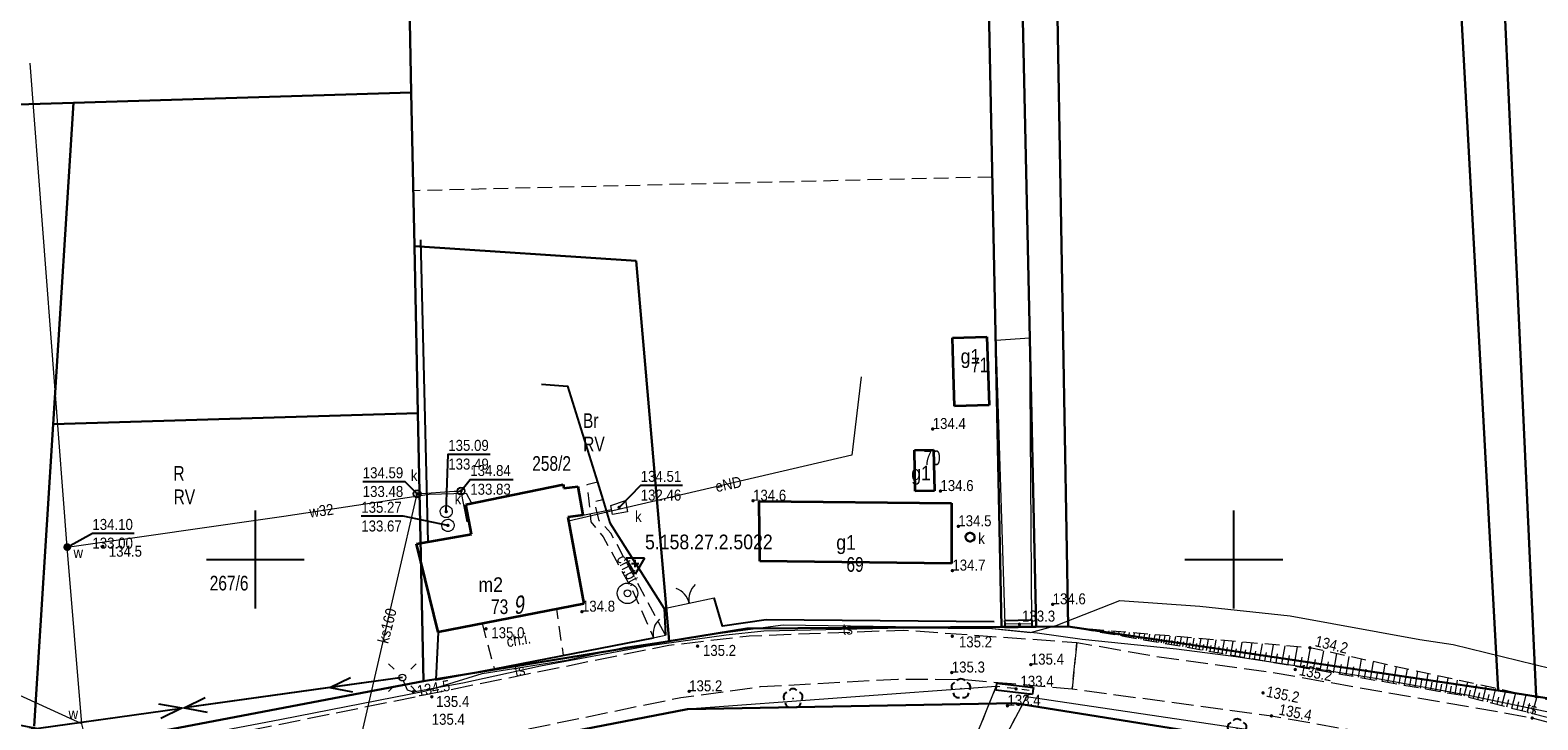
# Model space of a CAD drawing. Header units: metres. Extents: x 5548743 to 5556416, y 5707500 to 5714000.
# Tile 31 of 203: x 5551477 to 5551631, y 5711384 to 5711454. Entities that reach past the tile are written whole.
import ezdxf
from ezdxf.enums import TextEntityAlignment as Align

# ---------------------------------------------------------------- set-up
doc = ezdxf.new("R2010")
doc.units = ezdxf.units.M
doc.header["$MEASUREMENT"] = 0
for name, pattern in [('0.75_0.75', [1.5, 0.75, -0.75]), ('1.5_0.75', [2.25, 1.5, -0.75]), ('2.25_0.75', [3, 2.25, -0.75]), ('219-1000', [0]), ('otob_1000', [0]), ('otof_1000', [0]), ('suep_nn_1000', [0])]:
    doc.linetypes.add(name, pattern=pattern)
doc.layers.get('0').update_dxf_attribs({"color": 2, "linetype": 'CONTINUOUS', "lineweight": 5})
for name, color, linetype in [('000 Inne (niezydentyfikowane)', 7, 'CONTINUOUS'), ('209-oznaczenie konturu klasyfikacyjnego', 7, 'CONTINUOUS'), ('210-oznaczenie konturu użytku gruntowego', 7, 'CONTINUOUS'), ('211-numer działki ewidencyjnej', 7, 'CONTINUOUS'), ('217-kontur klasyfikacyjny', 7, 'CONTINUOUS'), ('218-kontur użytku gruntowego', 7, 'CONTINUOUS'), ('219-działka ewidencyjna', 7, 'CONTINUOUS'), ('238-Punkt adresowy budynku', 7, 'CONTINUOUS'), ('312-budynek ewidencyjny', 7, 'CONTINUOUS'), ('312-oznaczenie budynku ewidencyjnego', 7, 'CONTINUOUS'), ('312-oznaczenie budynku ewidencyjnego-Atr117', 7, 'CONTINUOUS'), ('brama', 7, 'CONTINUOUS'), ('chodnik', 7, 'CONTINUOUS'), ('chodnik-Atr17', 7, 'CONTINUOUS'), ('drzewo liściaste', 7, 'CONTINUOUS'), ('furtka', 7, 'CONTINUOUS'), ('jezdnia', 7, 'CONTINUOUS'), ('latarnia', 7, 'CONTINUOUS'), ('ogrodzenie trwałe', 7, 'CONTINUOUS'), ('pikieta naturalna', 7, 'CONTINUOUS'), ('pikieta naturalna-Atr2', 7, 'CONTINUOUS'), ('przewód elektroenergetyczny niskiego napięcia', 7, 'CONTINUOUS'), ('przewód elektroenergetyczny podziemny', 7, 'CONTINUOUS'), ('przewód elektroenergetyczny podziemny-Atr1', 7, 'CONTINUOUS'), ('przewód kanalizacyjny', 7, 'CONTINUOUS'), ('przewód kanalizacyjny-Atr1', 7, 'CONTINUOUS'), ('przewód telekomunikacyjny podziemny', 7, 'CONTINUOUS'), ('przewód telekomunikacyjny podziemny-Atr1', 7, 'CONTINUOUS'), ('przewód wodociągowy', 7, 'CONTINUOUS'), ('przewód wodociągowy-Atr1', 7, 'CONTINUOUS'), ('rzedna', 7, 'CONTINUOUS'), ('rzedna-Atr2', 7, 'CONTINUOUS'), ('rzedna-Atr3', 7, 'CONTINUOUS'), ('rów melioracyjny (poligon)', 7, 'CONTINUOUS'), ('rów przydrożny (poligon)', 7, 'CONTINUOUS'), ('skarpa nieumocniona', 7, 'CONTINUOUS'), ('studnia kanalizacyjna', 7, 'CONTINUOUS'), ('studnia zwykła', 7, 'CONTINUOUS'), ('Szczegółowa osnowa geodezyjna wysokościowa', 7, 'CONTINUOUS'), ('Szczegółowa osnowa geodezyjna wysokościowa-Atr103', 7, 'CONTINUOUS'), ('Wstawianie ramki sekcyjnej z opisem', 7, 'CONTINUOUS'), ('właz do komory lub kanału', 7, 'CONTINUOUS'), ('właz do komory lub kanału - okrągły', 7, 'CONTINUOUS'), ('właz do komory lub kanału - okrągły-Atr17', 7, 'CONTINUOUS'), ('właz do komory lub kanału-Atr17', 7, 'CONTINUOUS'), ('zasuwa lub zawór', 7, 'CONTINUOUS'), ('zasuwa lub zawór-Atr17', 7, 'CONTINUOUS'), ('ściana oporowa (linia)', 7, 'CONTINUOUS')]:
    doc.layers.add(name, color=color, linetype=linetype)
doc.styles.get("Standard").update_dxf_attribs({"font": 'Working1250', "width": 0.75})
doc.linetypes.add('902-1000', pattern='A,5,0,[1,ksztalty.shx,S=1,R=0,X=0,Y=0],5', length=10)
doc.linetypes.add('otdn_1000', pattern='A,7,0,[21,ksztalty.shx,S=0.7,R=0,X=0,Y=0]', length=7)

# ---------------------------------------------------------------- blocks, each defined once
blk = doc.blocks.new('US22')
at = {"color": 0, "linetype": 'Continuous', "lineweight": 0}
blk.add_circle((0, 0), 0.4, dxfattribs=at)
blk = doc.blocks.new('PW01')
at = {"linetype": 'Continuous', "lineweight": 13}
h = blk.add_hatch(color=0, dxfattribs=at)
edge = h.paths.add_edge_path()
edge.add_arc((0, 0), 0.18, 0, 360)
blk = doc.blocks.new('OP021')
at = {"linetype": 'Continuous', "lineweight": 13}
h = blk.add_hatch(color=0, dxfattribs=at)
edge = h.paths.add_edge_path()
edge.add_arc((0, 0), 0.1, 0, 360)
at = {"color": 0, "linetype": 'Continuous', "lineweight": -3}
for centre, start, end in [((-0.476, 0.154), 110.388, 213.756), ((0, 0.5), 38.316, 141.684), ((0.476, 0.154), 326.244, 69.612), ((-0.294, -0.404), 182.272, 285.64), ((0.294, -0.404), 254.36, 357.728), ((0.294, -0.404), 254.36, 357.728)]:
    blk.add_arc(centre, 0.5, start, end, dxfattribs=at)
blk = doc.blocks.new('SM01')
at = {"color": 0, "linetype": 'Continuous', "lineweight": 13}
for p, q in [((-0.848, 0.848), (-1.414, 1.414)), ((0.849, 0.848), (1.414, 1.414)), ((-0.848, -0.849), (-1.414, -1.414)), ((0.849, -0.849), (1.414, -1.414))]:
    blk.add_line(p, q, dxfattribs=at)
blk.add_circle((0, 0), 0.35, dxfattribs=at)
blk = doc.blocks.new('US15')
at = {"color": 0, "linetype": 'Continuous', "lineweight": 13}
blk.add_circle((0, 0), 0.35, dxfattribs=at)
blk = doc.blocks.new('US13')
at = {"color": 0, "linetype": 'Continuous', "lineweight": 13}
for radius in [1.05, 0.35]:
    blk.add_circle((0, 0), radius, dxfattribs=at)
blk = doc.blocks.new('OK04')
at = {"color": 0, "linetype": 'Continuous', "lineweight": 0}
blk.add_arc((2, 0), 2, 120, 180, dxfattribs=at)
blk = doc.blocks.new('OK02')
at = {"color": 0, "linetype": 'Continuous', "lineweight": 0}
for centre, start, end in [((-2, 0), 0, 60), ((2, 0), 120, 180)]:
    blk.add_arc(centre, 2, start, end, dxfattribs=at)
blk = doc.blocks.new('SUEP1')
at = {"color": 0, "linetype": 'Continuous'}
for p, q in [((0, 0), (7.5, 0)), ((7.5, 0), (5.25, 0.75)), ((7.5, 0), (5.25, -0.75)), ((7.5, 0), (22.5, 0)), ((22.5, 0), (20.25, 0.75)), ((22.5, 0), (20.25, -0.75))]:
    blk.add_line(p, q, dxfattribs=at)
blk = doc.blocks.new('US25')
at = {"linetype": 'Continuous', "lineweight": 13}
h = blk.add_hatch(color=0, dxfattribs=at)
edge = h.paths.add_edge_path()
edge.add_arc((0, 0), 0.4, 0, 360)
blk = doc.blocks.new('OSSH')
at = {"color": 0}
for p, q in [((0, -1.081), (-0.936, 0.543)), ((0.939, 0.543), (-0.936, 0.543)), ((-0.375, 0), (0.375, 0)), ((0.939, 0.543), (0, -1.081)), ((0, -0.375), (0, 0.375))]:
    blk.add_line(p, q, dxfattribs=at)
blk = doc.blocks.new('RAMKA1000K')
at = {"color": 0}
for p, q in [((300, 395), (300, 405)), ((400, 395), (400, 405)), ((295, 400), (305, 400)), ((395, 400), (405, 400))]:
    blk.add_line(p, q, dxfattribs=at)

msp = doc.modelspace()

# ---------------------------------------------------------------- linework, layer by layer
at = {"layer": '000 Inne (niezydentyfikowane)', "color": 252, "linetype": 'Continuous', "lineweight": 18, "flags": 128}
for points in [[(5551584.62, 5711392.88), (5551584.63, 5711392.93)], [(5551584.88, 5711392.84), (5551584.89, 5711392.87)], [(5551585.14, 5711392.79), (5551585.15, 5711392.88)], [(5551585.39, 5711392.75), (5551585.4, 5711392.81)], [(5551585.65, 5711392.7), (5551585.68, 5711392.84)], [(5551585.91, 5711392.66), (5551585.92, 5711392.74)], [(5551586.17, 5711392.61), (5551586.2, 5711392.8)], [(5551586.42, 5711392.57), (5551586.44, 5711392.67)], [(5551586.68, 5711392.52), (5551586.72, 5711392.75)], [(5551586.94, 5711392.48), (5551586.96, 5711392.6)], [(5551587.2, 5711392.43), (5551587.24, 5711392.71)], [(5551587.45, 5711392.39), (5551587.48, 5711392.54)], [(5551587.71, 5711392.35), (5551587.77, 5711392.66)], [(5551587.97, 5711392.3), (5551588, 5711392.47)], [(5551588.22, 5711392.26), (5551588.29, 5711392.62)], [(5551588.48, 5711392.21), (5551588.52, 5711392.4)], [(5551588.74, 5711392.17), (5551588.81, 5711392.58)], [(5551589, 5711392.12), (5551589.03, 5711392.34)], [(5551589.25, 5711392.08), (5551589.33, 5711392.53)], [(5551589.51, 5711392.03), (5551589.55, 5711392.27)], [(5551589.77, 5711391.99), (5551589.86, 5711392.49)], [(5551590.02, 5711391.94), (5551590.07, 5711392.2)], [(5551590.28, 5711391.9), (5551590.38, 5711392.44)], [(5551590.54, 5711391.85), (5551590.59, 5711392.14)], [(5551590.8, 5711391.81), (5551590.9, 5711392.4)], [(5551591.05, 5711391.76), (5551591.11, 5711392.07)], [(5551591.31, 5711391.72), (5551591.42, 5711392.36)], [(5551591.57, 5711391.67), (5551591.63, 5711392)], [(5551591.83, 5711391.63), (5551591.95, 5711392.31)], [(5551592.08, 5711391.58), (5551592.14, 5711391.94)], [(5551592.34, 5711391.54), (5551592.47, 5711392.27)], [(5551592.59, 5711391.49), (5551592.65, 5711391.87)], [(5551592.84, 5711391.45), (5551592.97, 5711392.23)], [(5551593.09, 5711391.41), (5551593.16, 5711391.8)], [(5551593.36, 5711391.36), (5551593.5, 5711392.18)], [(5551593.63, 5711391.31), (5551593.7, 5711391.73)], [(5551593.91, 5711391.26), (5551594.06, 5711392.13)], [(5551594.2, 5711391.21), (5551594.27, 5711391.66)], [(5551594.49, 5711391.16), (5551594.65, 5711392.08)], [(5551594.8, 5711391.11), (5551594.88, 5711391.58)], [(5551595.11, 5711391.05), (5551595.28, 5711392.03)], [(5551595.43, 5711391), (5551595.52, 5711391.5)], [(5551595.77, 5711390.94), (5551595.95, 5711391.98)], [(5551596.11, 5711390.88), (5551596.2, 5711391.41)], [(5551596.46, 5711390.82), (5551596.65, 5711391.92)], [(5551596.82, 5711390.75), (5551596.92, 5711391.32)], [(5551597.2, 5711390.69), (5551597.4, 5711391.85)], [(5551597.98, 5711390.55), (5551598.19, 5711391.79)], [(5551598.8, 5711390.41), (5551599.03, 5711391.72)], [(5551599.68, 5711390.26), (5551599.92, 5711391.64)], [(5551600.61, 5711390.09), (5551600.86, 5711391.56)], [(5551601.59, 5711389.92), (5551601.86, 5711391.48)], [(5551602.63, 5711389.74), (5551602.92, 5711391.39)], [(5551603.74, 5711389.55), (5551604.04, 5711391.29)], [(5551597.58, 5711390.62), (5551597.69, 5711391.22)], [(5551598.38, 5711390.48), (5551598.49, 5711391.12)], [(5551599.23, 5711390.33), (5551599.35, 5711391.01)], [(5551600.14, 5711390.18), (5551600.26, 5711390.89)], [(5551601.09, 5711390.01), (5551601.22, 5711390.76)], [(5551602.1, 5711389.83), (5551602.24, 5711390.63)], [(5551603.18, 5711389.64), (5551603.33, 5711390.49)], [(5551604.31, 5711389.45), (5551604.47, 5711390.35)], [(5551604.91, 5711389.34), (5551605.23, 5711391.19)], [(5551605.52, 5711389.24), (5551605.69, 5711390.19)], [(5551606.15, 5711389.13), (5551606.49, 5711391.09)], [(5551606.8, 5711389.01), (5551606.97, 5711390.02)], [(5551607.46, 5711388.9), (5551607.82, 5711390.97)], [(5551608.15, 5711388.78), (5551608.33, 5711389.8)], [(5551608.83, 5711388.66), (5551609.18, 5711390.67)], [(5551610.17, 5711388.42), (5551610.51, 5711390.38)], [(5551611.47, 5711388.2), (5551611.8, 5711390.1)], [(5551612.73, 5711387.98), (5551613.05, 5711389.82)], [(5551609.5, 5711388.54), (5551609.68, 5711389.53)], [(5551610.82, 5711388.31), (5551610.99, 5711389.27)], [(5551612.1, 5711388.09), (5551612.27, 5711389.02)], [(5551613.35, 5711387.87), (5551613.51, 5711388.78)], [(5551613.96, 5711387.76), (5551614.27, 5711389.56)], [(5551614.56, 5711387.66), (5551614.71, 5711388.54)], [(5551615.15, 5711387.55), (5551615.46, 5711389.3)], [(5551615.74, 5711387.45), (5551615.89, 5711388.31)], [(5551616.31, 5711387.35), (5551616.61, 5711389.05)], [(5551617.44, 5711387.16), (5551617.73, 5711388.8)], [(5551618.53, 5711386.96), (5551618.81, 5711388.56)], [(5551619.6, 5711386.78), (5551619.87, 5711388.33)], [(5551616.88, 5711387.25), (5551617.02, 5711388.09)], [(5551617.99, 5711387.06), (5551618.13, 5711387.87)], [(5551619.07, 5711386.87), (5551619.21, 5711387.66)], [(5551620.12, 5711386.69), (5551620.25, 5711387.45)], [(5551620.63, 5711386.6), (5551620.89, 5711388.11)], [(5551621.13, 5711386.51), (5551621.26, 5711387.25)], [(5551621.63, 5711386.42), (5551621.89, 5711387.89)], [(5551622.12, 5711386.34), (5551622.25, 5711387.06)], [(5551622.61, 5711386.25), (5551622.86, 5711387.68)], [(5551623.08, 5711386.17), (5551623.21, 5711386.87)], [(5551623.55, 5711386.06), (5551623.9, 5711387.45)], [(5551624.48, 5711385.82), (5551624.84, 5711387.24)], [(5551625.43, 5711385.57), (5551625.8, 5711387.03)], [(5551626.41, 5711385.33), (5551626.79, 5711386.82)], [(5551624.01, 5711385.94), (5551624.19, 5711386.64)], [(5551624.95, 5711385.7), (5551625.14, 5711386.42)], [(5551625.92, 5711385.45), (5551626.1, 5711386.19)], [(5551626.9, 5711385.2), (5551627.09, 5711385.95)], [(5551627.4, 5711385.07), (5551627.79, 5711386.6)], [(5551627.91, 5711384.94), (5551628.11, 5711385.71)], [(5551628.42, 5711384.81), (5551628.82, 5711386.37)], [(5551628.94, 5711384.68), (5551629.14, 5711385.47)], [(5551629.46, 5711384.54), (5551629.87, 5711386.14)], [(5551629.99, 5711384.41), (5551630.2, 5711385.22)], [(5551630.53, 5711384.27), (5551630.95, 5711385.91)]]:
    msp.add_lwpolyline(points, dxfattribs=at)
at = {"layer": '217-kontur klasyfikacyjny', "color": 3, "linetype": '1.5_0.75', "lineweight": 18, "flags": 128}
for points in [[(5551627.02, 5711386.6), (5551617.52, 5711561.19)], [(5551622.86, 5711561.57), (5551630.88, 5711386)], [(5551580.17, 5711558.84), (5551583.05, 5711393.16)], [(5551515.92, 5711447.74), (5551481.42, 5711446.69)], [(5551516.13, 5711437.7), (5551515.92, 5711447.74)], [(5551481.42, 5711446.69), (5551475.57, 5711446.52)], [(5551575.32, 5711439.1), (5551516.13, 5711437.7)], [(5551576.26, 5711393.11), (5551575.32, 5711439.1)], [(5551516.25, 5711432.04), (5551516.13, 5711437.7)], [(5551516.13, 5711437.7), (5551516.25, 5711432.04)], [(5551516.61, 5711414.97), (5551516.25, 5711432.04)], [(5551516.25, 5711432.04), (5551516.61, 5711414.97)], [(5551517.19, 5711387.57), (5551516.61, 5711414.97)], [(5551516.61, 5711414.97), (5551517.19, 5711387.57)], [(5551542.28, 5711391.65), (5551550.22, 5711392.94)], [(5551550.22, 5711392.94), (5551576.26, 5711393.11)], [(5551583.05, 5711393.16), (5551627.02, 5711386.6)], [(5551517.19, 5711387.57), (5551542.28, 5711391.65)], [(5551480.14, 5711380.53), (5551517.19, 5711387.57)], [(5551630.88, 5711386), (5551637.62, 5711384.99)]]:
    msp.add_lwpolyline(points, dxfattribs=at)
at = {"layer": '218-kontur użytku gruntowego', "color": 70, "linetype": '1.5_0.75', "lineweight": 18, "flags": 128}
for points in [[(5551617.52, 5711561.19), (5551627.02, 5711386.6)], [(5551627.02, 5711386.6), (5551617.52, 5711561.19)], [(5551630.88, 5711386), (5551622.86, 5711561.57)], [(5551622.86, 5711561.57), (5551630.88, 5711386)], [(5551572.87, 5711558.19), (5551575.32, 5711439.1)], [(5551576.14, 5711559.05), (5551579.79, 5711393.13)], [(5551579.79, 5711393.13), (5551576.14, 5711559.05)], [(5551583.05, 5711393.16), (5551580.17, 5711558.84)], [(5551580.17, 5711558.84), (5551583.05, 5711393.16)], [(5551515.92, 5711447.74), (5551481.42, 5711446.69)], [(5551516.13, 5711437.7), (5551515.92, 5711447.74)], [(5551481.42, 5711446.69), (5551475.57, 5711446.52)], [(5551575.32, 5711439.1), (5551516.13, 5711437.7)], [(5551576.26, 5711393.11), (5551575.32, 5711439.1)], [(5551575.32, 5711439.1), (5551576.26, 5711393.11)], [(5551516.25, 5711432.04), (5551516.13, 5711437.7)], [(5551516.13, 5711437.7), (5551516.25, 5711432.04)], [(5551516.61, 5711414.97), (5551516.25, 5711432.04)], [(5551516.25, 5711432.04), (5551516.61, 5711414.97)], [(5551517.19, 5711387.57), (5551516.61, 5711414.97)], [(5551516.61, 5711414.97), (5551517.19, 5711387.57)], [(5551550.22, 5711392.94), (5551542.28, 5711391.65)], [(5551542.28, 5711391.65), (5551550.22, 5711392.94)], [(5551576.26, 5711393.11), (5551550.22, 5711392.94)], [(5551550.22, 5711392.94), (5551576.26, 5711393.11)], [(5551579.79, 5711393.13), (5551576.26, 5711393.11)], [(5551576.26, 5711393.11), (5551579.79, 5711393.13)], [(5551583.05, 5711393.16), (5551579.79, 5711393.13)], [(5551579.79, 5711393.13), (5551583.05, 5711393.16)], [(5551627.02, 5711386.6), (5551583.05, 5711393.16)], [(5551583.05, 5711393.16), (5551627.02, 5711386.6)], [(5551542.28, 5711391.65), (5551517.19, 5711387.57)], [(5551517.19, 5711387.57), (5551542.28, 5711391.65)], [(5551517.19, 5711387.57), (5551480.14, 5711380.53)], [(5551480.14, 5711380.53), (5551517.19, 5711387.57)], [(5551577.62, 5711385.32), (5551544.15, 5711384.71)], [(5551544.15, 5711384.71), (5551577.62, 5711385.32)], [(5551619.57, 5711378.62), (5551577.62, 5711385.32)], [(5551577.62, 5711385.32), (5551619.57, 5711378.62)], [(5551627.02, 5711386.6), (5551630.88, 5711386)], [(5551630.88, 5711386), (5551627.02, 5711386.6)], [(5551630.88, 5711386), (5551637.62, 5711384.99)], [(5551637.62, 5711384.99), (5551630.88, 5711386)], [(5551544.15, 5711384.71), (5551477.99, 5711371.88)], [(5551477.99, 5711371.88), (5551544.15, 5711384.71)]]:
    msp.add_lwpolyline(points, dxfattribs=at)
at = {"layer": '219-działka ewidencyjna', "color": 94, "linetype": '219-1000', "lineweight": 30, "flags": 128}
for points in [[(5551617.52, 5711561.19), (5551627.02, 5711386.6)], [(5551622.86, 5711561.57), (5551630.88, 5711386)], [(5551576.26, 5711393.11), (5551572.87, 5711558.19)], [(5551579.79, 5711393.13), (5551576.14, 5711559.05)], [(5551583.05, 5711393.16), (5551580.17, 5711558.84)], [(5551515.92, 5711447.74), (5551513.95, 5711552.51)], [(5551515.92, 5711447.74), (5551481.42, 5711446.69)], [(5551515.92, 5711447.74), (5551516.25, 5711432.04)], [(5551473.39, 5711446.45), (5551481.42, 5711446.69)], [(5551479.34, 5711413.84), (5551481.42, 5711446.69)], [(5551516.25, 5711432.04), (5551516.61, 5711414.97)], [(5551516.25, 5711432.04), (5551538.92, 5711430.52)], [(5551538.92, 5711430.52), (5551542.28, 5711391.65)], [(5551479.34, 5711413.84), (5551516.61, 5711414.97)], [(5551517.19, 5711387.57), (5551516.61, 5711414.97)], [(5551477.39, 5711382.96), (5551479.34, 5711413.84)], [(5551550.22, 5711392.94), (5551542.28, 5711391.65)], [(5551550.22, 5711392.94), (5551576.26, 5711393.11)], [(5551576.26, 5711393.11), (5551579.79, 5711393.13)], [(5551579.79, 5711393.13), (5551583.05, 5711393.16)], [(5551583.05, 5711393.16), (5551627.02, 5711386.6)], [(5551542.28, 5711391.65), (5551517.19, 5711387.57)], [(5551517.19, 5711387.57), (5551480.14, 5711380.53)], [(5551544.15, 5711384.71), (5551577.62, 5711385.32)], [(5551577.62, 5711385.32), (5551619.57, 5711378.62)], [(5551627.02, 5711386.6), (5551630.88, 5711386)], [(5551630.88, 5711386), (5551637.62, 5711384.99)], [(5551544.15, 5711384.71), (5551477.99, 5711371.88)]]:
    msp.add_lwpolyline(points, dxfattribs=at)
at = {"layer": '312-budynek ewidencyjny', "color": 252, "linetype": 'Continuous', "lineweight": 35, "flags": 128}
for points in [[(5551571.24, 5711422.66), (5551574.77, 5711422.77)], [(5551571.35, 5711418.99), (5551571.24, 5711422.66)], [(5551574.77, 5711422.77), (5551574.98, 5711415.79)], [(5551571.46, 5711415.68), (5551571.35, 5711418.99)], [(5551574.98, 5711415.79), (5551571.46, 5711415.68)], [(5551567.35, 5711411.18), (5551569.3, 5711411.23)], [(5551567.44, 5711407), (5551567.35, 5711411.18)], [(5551569.3, 5711411.23), (5551569.39, 5711407.04)], [(5551521.49, 5711405.64), (5551531.46, 5711407.67)], [(5551531.46, 5711407.67), (5551531.53, 5711407.31)], [(5551531.53, 5711407.31), (5551532.94, 5711407.48)], [(5551532.94, 5711407.48), (5551533.45, 5711404.53)], [(5551569.39, 5711407.04), (5551567.44, 5711407)], [(5551522.08, 5711402.58), (5551521.49, 5711405.64)], [(5551551.56, 5711399.84), (5551551.49, 5711405.97)], [(5551551.49, 5711405.97), (5551571.13, 5711405.77)], [(5551571.13, 5711405.77), (5551571.13, 5711399.58)], [(5551533.45, 5711404.53), (5551531.94, 5711404.32)], [(5551531.94, 5711404.32), (5551533.56, 5711395.48)], [(5551516.48, 5711401.6), (5551522.08, 5711402.58)], [(5551518.68, 5711392.59), (5551516.48, 5711401.6)], [(5551571.13, 5711399.58), (5551551.56, 5711399.84)], [(5551533.56, 5711395.48), (5551518.68, 5711392.59)]]:
    msp.add_lwpolyline(points, dxfattribs=at)
at = {"layer": 'brama', "color": 252, "linetype": 'otob_1000', "lineweight": 18, "flags": 128}
msp.add_lwpolyline([(5551541.79, 5711395), (5551546.88, 5711396.07)], dxfattribs=at)
at = {"layer": 'chodnik', "color": 252, "linetype": '1.5_0.75', "lineweight": 18, "flags": 128}
for points in [[(5551541.9, 5711392.26), (5551539.28, 5711397.19), (5551536.33, 5711402.71), (5551535.15, 5711403.95), (5551534.65, 5711405.94), (5551535.52, 5711406.15), (5551534.95, 5711407.9), (5551533.86, 5711407.64), (5551534.08, 5711405.97), (5551534.29, 5711403.86), (5551535.55, 5711402.32), (5551538.53, 5711396.87), (5551540.68, 5711392.01)], [(5551523.16, 5711393.46), (5551524.42, 5711388.84), (5551531.48, 5711390.22), (5551530.8, 5711394.94)]]:
    msp.add_lwpolyline(points, close=True, dxfattribs=at)
at = {"layer": 'furtka', "color": 252, "linetype": 'otof_1000', "lineweight": 18, "flags": 128}
msp.add_lwpolyline([(5551540.68, 5711392.01), (5551541.9, 5711392.26)], dxfattribs=at)
at = {"layer": 'jezdnia', "color": 252, "linetype": '2.25_0.75', "lineweight": 18, "flags": 128}
for points in [[(5551583.96, 5711391.49), (5551583.47, 5711386.8), (5551603.84, 5711384.02), (5551620.25, 5711381.14), (5551624.88, 5711380.41), (5551625.4, 5711379.68), (5551633.47, 5711377.73), (5551657.63, 5711371.29), (5551670.88, 5711366.71), (5551686.36, 5711359.46), (5551708.22, 5711348.62), (5551722.95, 5711340.89), (5551727.18, 5711339.32), (5551731.27, 5711338.24), (5551734.43, 5711337.43), (5551738.91, 5711337.13), (5551747.14, 5711337.54), (5551752.95, 5711338.25), (5551769.3, 5711343.77), (5551772.6, 5711347.23), (5551803.77, 5711375.52), (5551811.47, 5711382.69), (5551811.61, 5711382.81), (5551816.59, 5711387.44), (5551905.37, 5711470.06), (5551909.71, 5711473.15), (5551923.92, 5711486.54), (5551930.82, 5711492.48), (5551938.87, 5711499.01), (5551944.67, 5711502.93), (5551965.31, 5711514.64), (5551981.54, 5711523.95), (5552001.63, 5711534.18), (5552041.68, 5711554.65), (5552048.8, 5711557.85), (5552057.1, 5711560.04), (5552064.15, 5711562.19), (5552079.95, 5711565.02), (5552085.93, 5711565.96), (5552085.44, 5711571.33), (5552074.18, 5711569.3), (5552061.93, 5711567.03), (5552054.47, 5711565.02), (5552051.07, 5711563.88), (5552045.7, 5711561.76), (5552027.78, 5711553.43), (5552008.24, 5711543.85), (5551987.35, 5711532.06), (5551949.78, 5711511.09), (5551941.65, 5711506.12), (5551935.29, 5711502.67), (5551931.19, 5711499.84), (5551913.85, 5711484.09), (5551898.07, 5711469.13), (5551883.03, 5711455.03), (5551878.74, 5711450.78), (5551859.98, 5711433.7), (5551837.54, 5711412.74), (5551834.18, 5711410.09), (5551813.41, 5711390.56), (5551790.58, 5711368.47), (5551780.69, 5711359.23), (5551765.92, 5711348.44), (5551754.88, 5711343.98), (5551745.52, 5711341.77), (5551738.49, 5711341.89), (5551732.39, 5711343.46), (5551724.95, 5711345.97), (5551690.78, 5711362.5), (5551678.92, 5711368.08), (5551664.88, 5711374.38), (5551654.31, 5711377.45), (5551630.49, 5711383.8), (5551603.84, 5711388.45), (5551592.37, 5711390.03)], [(5551172.09, 5711540.78), (5551175.55, 5711541.48), (5551179.08, 5711541.81), (5551182.67, 5711541.28), (5551184.52, 5711540.66), (5551199.48, 5711533.25), (5551229.75, 5711519.43), (5551232.58, 5711518.54), (5551237.97, 5711517.08), (5551246, 5711516), (5551265.86, 5711515.51), (5551285.84, 5711514.34), (5551298.12, 5711510.6), (5551299.87, 5711510.1), (5551304.6, 5711507.06), (5551344.36, 5711475.83), (5551354.22, 5711468.39), (5551360.8, 5711464.06), (5551374.1, 5711456.68), (5551402.05, 5711446.48), (5551407.78, 5711444.12), (5551410.66, 5711442.85), (5551414.33, 5711440.51), (5551417.63, 5711437.78), (5551420.15, 5711433.54), (5551421.37, 5711431.1), (5551426.56, 5711417.26), (5551432.01, 5711390.13), (5551431.87, 5711377.29), (5551426.97, 5711372.97), (5551427.74, 5711369.97), (5551440.19, 5711371.8), (5551450.56, 5711371.32), (5551462.05, 5711371.81), (5551478.14, 5711373.67), (5551488.68, 5711375.38), (5551516.03, 5711380.25), (5551543.48, 5711385.9), (5551551.63, 5711387.01), (5551565.67, 5711387.79), (5551572.21, 5711387.75), (5551583.47, 5711386.8), (5551583.96, 5711391.49), (5551566.2, 5711392.76), (5551550.45, 5711392.17), (5551542.24, 5711391.21), (5551487.59, 5711380.11), (5551461.08, 5711375.98), (5551449.46, 5711376.1), (5551446.32, 5711376.39), (5551441.41, 5711378.14), (5551439.66, 5711379.88), (5551437.86, 5711383.43), (5551436.13, 5711391.22), (5551429.65, 5711420.76), (5551427.26, 5711427.87), (5551425.61, 5711431.8), (5551422.03, 5711437.63), (5551419.19, 5711441.14), (5551415.93, 5711444.01), (5551412.67, 5711446), (5551409.41, 5711447.67), (5551403.68, 5711450.03), (5551375.77, 5711460.32), (5551363.25, 5711467.22), (5551356.64, 5711471.51), (5551346.66, 5711478.8), (5551307.36, 5711510.62), (5551302.62, 5711513.66), (5551298.56, 5711514.88), (5551286.23, 5711518.17), (5551273.73, 5711520.21), (5551268.88, 5711520.25), (5551264.12, 5711520.29), (5551254.29, 5711520.53), (5551243.63, 5711521.23), (5551236.96, 5711522.3), (5551231.68, 5711523.72), (5551223.67, 5711526.93), (5551218.56, 5711529.25), (5551196.45, 5711540.28), (5551189.04, 5711543.29), (5551182.56, 5711546.16), (5551169.98, 5711545.84), (5551167.74, 5711545.19)]]:
    msp.add_lwpolyline(points, close=True, dxfattribs=at)
at = {"layer": 'ogrodzenie trwałe', "color": 252, "linetype": '902-1000', "lineweight": 25, "flags": 128}
for points in [[(5551517.67, 5711401.81), (5551516.92, 5711432.69)], [(5551529.25, 5711417.94), (5551531.91, 5711417.72), (5551534.95, 5711407.9), (5551535.52, 5711406.15), (5551536.24, 5711403.74), (5551541.77, 5711395), (5551541.9, 5711392.26)], [(5551575.49, 5711393.65), (5551552.19, 5711393.83), (5551547.73, 5711393.2), (5551546.88, 5711396.07)], [(5551518.68, 5711392.59), (5551518.43, 5711387.71), (5551524.42, 5711388.84)], [(5551524.42, 5711388.84), (5551540.68, 5711392.01)]]:
    msp.add_lwpolyline(points, dxfattribs=at)
at = {"layer": 'przewód elektroenergetyczny niskiego napięcia', "color": 1, "linetype": 'suep_nn_1000', "lineweight": 18, "flags": 128}
for points in [[(5551470.19, 5711381.7), (5551515.02, 5711387.94)], [(5551515.02, 5711387.94), (5551470.19, 5711381.7)]]:
    msp.add_lwpolyline(points, dxfattribs=at)
at = {"layer": 'przewód elektroenergetyczny podziemny', "color": 1, "linetype": 'Continuous', "lineweight": 18, "flags": 128}
msp.add_lwpolyline([(5551561.91, 5711418.69), (5551560.94, 5711410.67), (5551532.01, 5711403.94)], dxfattribs=at)
at = {"layer": 'przewód kanalizacyjny', "color": 34, "linetype": 'Continuous', "lineweight": 18, "flags": 128}
for points in [[(5551510.51, 5711380.54), (5551516.53, 5711406.72), (5551520.31, 5711406.99), (5551521.01, 5711406.99), (5551521.62, 5711403.84)], [(5551533.45, 5711404.53), (5551536.39, 5711405.11)]]:
    msp.add_lwpolyline(points, dxfattribs=at)
at = {"layer": 'przewód telekomunikacyjny podziemny', "color": 30, "linetype": 'Continuous', "lineweight": 18, "flags": 128}
for points in [[(5551441.51, 5711378.91), (5551442.63, 5711377.79), (5551447.5, 5711376.53), (5551452.64, 5711376.37), (5551458.25, 5711376.42), (5551461.7, 5711376.89), (5551470.72, 5711378.67), (5551485.15, 5711380.36), (5551502.66, 5711383.68), (5551517.44, 5711386.58), (5551523.19, 5711388.35), (5551531.78, 5711389.7), (5551537.79, 5711391.03), (5551547.27, 5711392.44), (5551553.93, 5711393.32), (5551574.6, 5711393.03), (5551579.2, 5711392.55), (5551581.84, 5711393.25), (5551588.36, 5711395.8), (5551596.52, 5711395.25), (5551605.77, 5711394.23), (5551619, 5711391.82), (5551622.41, 5711391.33), (5551632.44, 5711388.85)], [(5551515.07, 5711387.72), (5551515.5, 5711386.68), (5551516.14, 5711386.48), (5551521.2, 5711387.41), (5551529.15, 5711389.13), (5551540.07, 5711391.19), (5551548.12, 5711392.3), (5551551.97, 5711392.73), (5551566.25, 5711393.02), (5551575.33, 5711392.95), (5551579.91, 5711392.51), (5551584.48, 5711391.85), (5551594.15, 5711390.87), (5551600.21, 5711390.08), (5551608.72, 5711388.78), (5551614.67, 5711387.85), (5551623.99, 5711386.13), (5551633.27, 5711384.2)]]:
    msp.add_lwpolyline(points, dxfattribs=at)
at = {"layer": 'przewód wodociągowy', "color": 5, "linetype": 'Continuous', "lineweight": 18, "flags": 128}
for points in [[(5551484.79, 5711367.64), (5551484.26, 5711370.83), (5551482.9, 5711380.61), (5551482.27, 5711383.21), (5551480.77, 5711401.27), (5551476.97, 5711450.75)], [(5551480.77, 5711401.27), (5551502.91, 5711404.44), (5551517.77, 5711406.69), (5551521.53, 5711406.8), (5551522.07, 5711405.76)], [(5551482.27, 5711383.21), (5551467.1, 5711390.11), (5551464.34, 5711391.49), (5551461.25, 5711394.26), (5551449.58, 5711395.67)]]:
    msp.add_lwpolyline(points, dxfattribs=at)
at = {"layer": 'rzedna-Atr2', "color": 252, "flags": 128}
for points in [[(5551519.5, 5711404.9), (5551519.71, 5711410.76), (5551523.993, 5711410.76)], [(5551516.53, 5711406.72), (5551515.3, 5711407.96), (5551510.969, 5711407.96)], [(5551521.01, 5711406.99), (5551521.96, 5711408.19), (5551526.338, 5711408.19)], [(5551537.17, 5711405.33), (5551539.38, 5711407.59), (5551543.663, 5711407.59)], [(5551519.67, 5711403.49), (5551515.11, 5711404.43), (5551510.819, 5711404.43)], [(5551480.77, 5711401.27), (5551483.34, 5711402.68), (5551487.607, 5711402.68)]]:
    msp.add_lwpolyline(points, dxfattribs=at)
at = {"layer": 'rów melioracyjny (poligon)', "color": 252, "linetype": '0.75_0.75', "lineweight": 18, "flags": 128}
msp.add_lwpolyline([(5551575.7, 5711387.03), (5551573.58, 5711381.79), (5551528.46, 5711260.02), (5551531.45, 5711259.93), (5551576.51, 5711381.66), (5551578.81, 5711385.97), (5551579.47, 5711386.58)], close=True, dxfattribs=at)
at = {"layer": 'rów przydrożny (poligon)', "color": 252, "linetype": 'Continuous', "lineweight": 18, "flags": 128}
for points in [[(5551575.66, 5711422.38), (5551576.58, 5711393.42), (5551579.36, 5711393.48), (5551579.14, 5711422.64)], [(5551494.97, 5711375.37), (5551495.69, 5711370.63), (5551514.29, 5711374.38), (5551527.71, 5711377.46), (5551546.03, 5711380.68), (5551561.82, 5711382.25), (5551567.82, 5711382.01), (5551573.58, 5711381.79), (5551575.7, 5711387.03), (5551544.15, 5711384.71)], [(5551768.55, 5711300.56), (5551771.84, 5711302.82), (5551759.1, 5711321.11), (5551750.47, 5711325.17), (5551716.37, 5711340.86), (5551676.93, 5711361.44), (5551658.45, 5711368.34), (5551623.64, 5711377.13), (5551620.5, 5711377.28), (5551620.43, 5711378.39), (5551619.57, 5711378.62), (5551603.32, 5711382.32), (5551578.81, 5711385.97), (5551576.51, 5711381.66), (5551577.94, 5711381.61), (5551578.92, 5711381.47), (5551582.37, 5711381.01), (5551618.81, 5711376.07), (5551657.85, 5711365.64), (5551676, 5711358.56), (5551715.12, 5711337.73), (5551747.95, 5711322.07), (5551755.74, 5711317.95)]]:
    msp.add_lwpolyline(points, close=True, dxfattribs=at)
at = {"layer": 'skarpa nieumocniona', "color": 252, "linetype": '1.5_0.75', "lineweight": 18, "flags": 128}
msp.add_lwpolyline([(5551584.13, 5711392.97), (5551623.14, 5711386.16), (5551635.78, 5711382.93), (5551661.5, 5711376.22), (5551661.32, 5711378.32), (5551632.62, 5711385.54), (5551607.77, 5711390.98)], close=True, dxfattribs=at)
msp.add_lwpolyline([(5551584.13, 5711392.97), (5551623.14, 5711386.16), (5551635.78, 5711382.93), (5551661.5, 5711376.22), (5551661.32, 5711378.32), (5551632.62, 5711385.54), (5551607.77, 5711390.98)], close=True, dxfattribs=at)
at = {"layer": 'studnia kanalizacyjna', "color": 34, "linetype": 'Continuous', "lineweight": 18, "flags": 128}
for points in [[(5551519.69, 5711404.31), (5551519.56, 5711404.29), (5551519.44, 5711404.29), (5551519.31, 5711404.31), (5551519.19, 5711404.37), (5551519.08, 5711404.45), (5551519, 5711404.55), (5551518.94, 5711404.66), (5551518.91, 5711404.77), (5551518.89, 5711404.9), (5551518.9, 5711405.03), (5551518.95, 5711405.16), (5551519.01, 5711405.27), (5551519.09, 5711405.36), (5551519.2, 5711405.43), (5551519.32, 5711405.48), (5551519.45, 5711405.51), (5551519.57, 5711405.51), (5551519.7, 5711405.48), (5551519.81, 5711405.43), (5551519.92, 5711405.35), (5551520, 5711405.25), (5551520.07, 5711405.14), (5551520.1, 5711405.02), (5551520.11, 5711404.89), (5551520.11, 5711404.76), (5551520.06, 5711404.64), (5551519.99, 5711404.53), (5551519.91, 5711404.44), (5551519.8, 5711404.37)], [(5551519.81, 5711402.87), (5551519.68, 5711402.86), (5551519.55, 5711402.87), (5551519.42, 5711402.92), (5551519.31, 5711402.98), (5551519.2, 5711403.07), (5551519.13, 5711403.17), (5551519.08, 5711403.3), (5551519.05, 5711403.43), (5551519.04, 5711403.56), (5551519.07, 5711403.69), (5551519.13, 5711403.81), (5551519.21, 5711403.91), (5551519.3, 5711404), (5551519.41, 5711404.07), (5551519.54, 5711404.11), (5551519.67, 5711404.12), (5551519.8, 5711404.12), (5551519.93, 5711404.07), (5551520.04, 5711404), (5551520.15, 5711403.91), (5551520.22, 5711403.81), (5551520.27, 5711403.69), (5551520.3, 5711403.56), (5551520.31, 5711403.43), (5551520.28, 5711403.3), (5551520.22, 5711403.17), (5551520.14, 5711403.07), (5551520.05, 5711402.98), (5551519.94, 5711402.92)], [(5551573.54, 5711402.3), (5551573.54, 5711402.2), (5551573.51, 5711402.1), (5551573.45, 5711402.01), (5551573.38, 5711401.93), (5551573.3, 5711401.87), (5551573.2, 5711401.82), (5551573.1, 5711401.79), (5551573, 5711401.79), (5551572.9, 5711401.81), (5551572.8, 5711401.86), (5551572.72, 5711401.91), (5551572.65, 5711401.99), (5551572.59, 5711402.08), (5551572.56, 5711402.18), (5551572.54, 5711402.28), (5551572.55, 5711402.38), (5551572.58, 5711402.48), (5551572.64, 5711402.57), (5551572.7, 5711402.65), (5551572.78, 5711402.72), (5551572.88, 5711402.77), (5551572.98, 5711402.79), (5551573.08, 5711402.79), (5551573.18, 5711402.78), (5551573.28, 5711402.73), (5551573.36, 5711402.67), (5551573.44, 5711402.59), (5551573.5, 5711402.5), (5551573.53, 5711402.4)]]:
    msp.add_lwpolyline(points, close=True, dxfattribs=at)
at = {"layer": 'właz do komory lub kanału', "color": 252, "linetype": 'Continuous', "lineweight": 18, "flags": 128}
msp.add_lwpolyline([(5551536.32, 5711405.51), (5551537.84, 5711406.05), (5551538.03, 5711404.87), (5551536.5, 5711404.62)], close=True, dxfattribs=at)
at = {"layer": 'ściana oporowa (linia)', "color": 252}
for p, q in [((5551576.572, 5711393.77), (5551579.352, 5711393.83)), ((5551575.742, 5711387.378), (5551579.512, 5711386.928))]:
    msp.add_line(p, q, dxfattribs=at)
at = {"layer": 'ściana oporowa (linia)', "color": 252, "linetype": 'Continuous'}
for p, q in [((5551576.572, 5711393.77), (5551576.58, 5711393.42)), ((5551576.58, 5711393.42), (5551576.588, 5711393.07)), ((5551579.352, 5711393.83), (5551579.36, 5711393.48)), ((5551579.36, 5711393.48), (5551579.368, 5711393.13)), ((5551575.7, 5711387.03), (5551575.658, 5711386.682)), ((5551575.742, 5711387.378), (5551575.7, 5711387.03)), ((5551579.512, 5711386.928), (5551579.47, 5711386.58)), ((5551579.47, 5711386.58), (5551579.428, 5711386.232))]:
    msp.add_line(p, q, dxfattribs=at)
at = {"layer": 'ściana oporowa (linia)', "color": 252, "linetype": 'otdn_1000'}
for p, q in [((5551576.588, 5711393.07), (5551579.368, 5711393.13)), ((5551575.658, 5711386.682), (5551579.428, 5711386.232))]:
    msp.add_line(p, q, dxfattribs=at)

# ---------------------------------------------------------------- block references
at = {"layer": 'brama', "color": 252, "linetype": 'Continuous', "lineweight": 18, "rotation": 11.872}
msp.add_blockref('OK02', (5551544.335, 5711395.535), dxfattribs=at)
at = {"layer": 'drzewo liściaste', "color": 3, "linetype": 'Continuous', "lineweight": 18}
for p in [(5551554.95, 5711385.8), (5551572.11, 5711386.8), (5551600.33, 5711382.71)]:
    msp.add_blockref('OP021', p, dxfattribs=at)
at = {"layer": 'furtka', "color": 252, "linetype": 'Continuous', "lineweight": 18, "rotation": 11.581}
msp.add_blockref('OK04', (5551540.68, 5711392.01), dxfattribs=at)
at = {"layer": 'latarnia', "color": 252, "linetype": 'Continuous', "lineweight": 18}
msp.add_blockref('SM01', (5551515.02, 5711387.94), dxfattribs=at)
msp.add_blockref('SM01', (5551515.02, 5711387.94), dxfattribs=at)
at = {"layer": 'pikieta naturalna', "color": 252, "linetype": 'Continuous', "lineweight": 13}
for p in [(5551569.22, 5711413.34), (5551570.01, 5711407), (5551550.86, 5711406.01), (5551571.84, 5711403.4), (5551484.41, 5711401.34), (5551571.23, 5711398.87), (5551533.37, 5711394.67), (5551581.48, 5711395.42), (5551523.57, 5711392.92), (5551578.09, 5711393.39), (5551545.19, 5711391.15), (5551571.22, 5711392.16), (5551607.77, 5711390.98), (5551571.17, 5711388.45), (5551579.25, 5711389.26), (5551606.27, 5711388.76), (5551544.33, 5711386.53), (5551577.74, 5711386.78), (5551518.03, 5711385.97), (5551576.86, 5711385.05), (5551602.98, 5711386.37), (5551630.88, 5711386), (5551603.84, 5711384.02), (5551630.49, 5711383.8)]:
    msp.add_blockref('PW01', p, dxfattribs=at)
at = {"layer": 'przewód elektroenergetyczny niskiego napięcia', "color": 1, "linetype": 'Continuous', "lineweight": 18}
for p, rotation in [((5551515.02, 5711387.94), 187.924), ((5551470.19, 5711381.7), 7.923999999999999)]:
    msp.add_blockref('SUEP1', p, dxfattribs=dict(at, rotation=rotation))
at = {"layer": 'rzedna', "color": 34, "linetype": 'Continuous', "lineweight": 18}
for p in [(5551516.53, 5711406.72), (5551521.01, 5711406.99), (5551537.17, 5711405.33), (5551519.5, 5711404.9), (5551519.67, 5711403.49)]:
    msp.add_blockref('PW01', p, dxfattribs=at)
at = {"layer": 'rzedna', "color": 5, "linetype": 'Continuous', "lineweight": 18}
msp.add_blockref('PW01', (5551480.77, 5711401.27), dxfattribs=at)
at = {"layer": 'rzedna', "color": 30, "linetype": 'Continuous', "lineweight": 18}
msp.add_blockref('PW01', (5551516.14, 5711386.48), dxfattribs=at)
at = {"layer": 'studnia kanalizacyjna', "color": 34, "linetype": 'Continuous', "lineweight": 18}
for p in [(5551516.53, 5711406.72), (5551521.01, 5711406.99)]:
    msp.add_blockref('US15', p, dxfattribs=at)
at = {"layer": 'studnia zwykła', "color": 5, "linetype": 'Continuous', "lineweight": 18}
msp.add_blockref('US13', (5551538.03, 5711396.55), dxfattribs=at)
at = {"layer": 'Szczegółowa osnowa geodezyjna wysokościowa', "color": 252, "linetype": 'Continuous', "lineweight": 13}
msp.add_blockref('OSSH', (5551538.82, 5711399.6), dxfattribs=at)
at = {"layer": 'Wstawianie ramki sekcyjnej z opisem', "color": 8, "linetype": 'Continuous', "lineweight": 5}
msp.add_blockref('RAMKA1000K', (5551200, 5711000), dxfattribs=at)
msp.add_blockref('RAMKA1000K', (5551200, 5711000), dxfattribs=at)
msp.add_blockref('RAMKA1000K', (5551200, 5711000), dxfattribs=at)
msp.add_blockref('RAMKA1000K', (5551200, 5711000), dxfattribs=at)
at = {"layer": 'właz do komory lub kanału - okrągły', "color": 252, "linetype": 'Continuous', "lineweight": 18}
for p in [(5551516.53, 5711406.72), (5551521.01, 5711406.99), (5551573.04, 5711402.29)]:
    msp.add_blockref('US22', p, dxfattribs=at)
at = {"layer": 'zasuwa lub zawór', "color": 5, "linetype": 'Continuous', "lineweight": 18}
msp.add_blockref('US25', (5551480.77, 5711401.27), dxfattribs=at)

# ---------------------------------------------------------------- texts
at = {"layer": '209-oznaczenie konturu klasyfikacyjnego', "color": 70, "linetype": 'Continuous', "lineweight": 18, "width": 0.79}
for p in [(5551533.5, 5711412.55), (5551491.64, 5711407.16)]:
    msp.add_text('RV', height=1.5, dxfattribs=at).set_placement(p, align=Align.TOP_LEFT)
at = {"layer": '210-oznaczenie konturu użytku gruntowego', "color": 70, "linetype": 'Continuous', "lineweight": 18, "width": 0.79}
for s, p in [('Br', (5551533.48, 5711413.45)), ('R', (5551491.62, 5711408.06))]:
    msp.add_text(s, height=1.5, dxfattribs=at).set_placement(p)
at = {"layer": '211-numer działki ewidencyjnej', "color": 94, "linetype": 'Continuous', "lineweight": 30, "width": 0.79}
for s, p in [('258/2', (5551528.29, 5711409.07)), ('267/6', (5551495.33, 5711396.84))]:
    msp.add_text(s, height=1.5, dxfattribs=at).set_placement(p)
at = {"layer": '238-Punkt adresowy budynku', "color": 252, "linetype": 'Continuous', "lineweight": 18, "oblique": 15, "width": 0.79}
msp.add_text('9', height=1.8, rotation=10.989, dxfattribs=at).set_placement((5551526.99, 5711394.46), align=Align.CENTER)
at = {"layer": '312-oznaczenie budynku ewidencyjnego', "color": 252, "linetype": 'Continuous', "lineweight": 18, "width": 0.79}
for s, p in [('71', (5551573.14, 5711419.14)), ('70', (5551568.27, 5711409.65))]:
    msp.add_text(s, height=1.5, dxfattribs=at).set_placement(p)
for s, p in [('69', (5551560.4, 5711400.25)), ('73', (5551524.08, 5711395.93))]:
    msp.add_text(s, height=1.5, dxfattribs=at).set_placement(p, align=Align.TOP_LEFT)
at = {"layer": '312-oznaczenie budynku ewidencyjnego-Atr117', "color": 252, "width": 0.9}
for s, p in [('g1', (5551573.08, 5711420.77)), ('g1', (5551568.03, 5711408.84)), ('g1', (5551560.37, 5711401.75)), ('m2', (5551524.05, 5711397.43))]:
    msp.add_text(s, height=1.5, dxfattribs=at).set_placement(p, align=Align.MIDDLE_CENTER)
at = {"layer": 'chodnik-Atr17', "color": 252, "width": 0.9}
for s, rotation, p in [('ch.bt.', 297.389, (5551536.88, 5711400.1)), ('ch.i.', 9.701, (5551525.77, 5711391.03))]:
    msp.add_text(s, height=1.125, rotation=rotation, dxfattribs=at).set_placement(p)
at = {"layer": 'pikieta naturalna-Atr2', "color": 252, "width": 0.9}
for s, p in [('134.4', (5551569.22, 5711413.34)), ('134.6', (5551550.86, 5711406.01)), ('134.6', (5551570.01, 5711407)), ('134.5', (5551571.84, 5711403.4)), ('134.5', (5551485.02, 5711400.29)), ('134.7', (5551571.23, 5711398.87)), ('134.6', (5551581.48, 5711395.42)), ('134.8', (5551533.37, 5711394.67)), ('133.3', (5551578.35, 5711393.66)), ('135.0', (5551524.11, 5711391.96)), ('135.2', (5551545.74, 5711390.15)), ('135.2', (5551571.9, 5711391.02)), ('135.4', (5551579.25, 5711389.26)), ('135.3', (5551571.17, 5711388.45)), ('135.2', (5551544.33, 5711386.53)), ('133.4', (5551578.19, 5711387)), ('135.4', (5551518.47, 5711384.93)), ('133.4', (5551576.86, 5711385.05)), ('135.4', (5551518.02, 5711383.11))]:
    msp.add_text(s, height=1.125, dxfattribs=at).set_placement(p)
for s, rotation, p in [('134.2', 346.329, (5551608.21, 5711391.16)), ('135.2', 348.785, (5551606.6, 5711388.2)), ('135.2', 348.785, (5551603.24, 5711385.99)), ('135.4', 348.75, (5551604.52, 5711384.16))]:
    msp.add_text(s, height=1.125, rotation=rotation, dxfattribs=at).set_placement(p)
at = {"layer": 'przewód elektroenergetyczny podziemny-Atr1', "color": 1, "width": 0.9}
msp.add_text('eND', height=1.125, rotation=11.775, dxfattribs=at).set_placement((5551547.02, 5711407.43), align=Align.MIDDLE_LEFT)
at = {"layer": 'przewód kanalizacyjny-Atr1', "color": 34, "width": 0.9}
msp.add_text('ks160', height=1.125, rotation=75.731, dxfattribs=at).set_placement((5551513.02, 5711391.48), align=Align.MIDDLE_LEFT)
at = {"layer": 'przewód telekomunikacyjny podziemny-Atr1', "color": 30, "width": 0.9}
for rotation, p in [(1.163, (5551560, 5711392.89)), (12.207, (5551526.5, 5711388.56)), (348.251, (5551629.95, 5711384.89))]:
    msp.add_text('ts', height=1.125, rotation=rotation, dxfattribs=at).set_placement(p, align=Align.MIDDLE_LEFT)
at = {"layer": 'przewód wodociągowy-Atr1', "color": 5, "width": 0.9}
msp.add_text('w32', height=1.125, rotation=7.299, dxfattribs=at).set_placement((5551505.52, 5711404.84), align=Align.MIDDLE_LEFT)
at = {"layer": 'rzedna-Atr2', "color": 34, "width": 0.9}
for s, p in [('135.09', (5551519.71, 5711410.771)), ('134.59', (5551510.969, 5711407.971)), ('134.84', (5551521.96, 5711408.201)), ('134.51', (5551539.38, 5711407.601)), ('135.27', (5551510.819, 5711404.441))]:
    msp.add_text(s, height=1.125, dxfattribs=at).set_placement(p, align=Align.BOTTOM_LEFT)
at = {"layer": 'rzedna-Atr2', "color": 5, "width": 0.9}
msp.add_text('134.10', height=1.125, dxfattribs=at).set_placement((5551483.34, 5711402.691), align=Align.BOTTOM_LEFT)
at = {"layer": 'rzedna-Atr2', "color": 30, "width": 0.9}
msp.add_text('134.5', height=1.125, rotation=10.414, dxfattribs=at).set_placement((5551516.54, 5711386.55), align=Align.MIDDLE_LEFT)
at = {"layer": 'rzedna-Atr3', "color": 34, "width": 0.9}
for s, p in [('133.49', (5551519.71, 5711408.859)), ('133.48', (5551510.969, 5711406.059)), ('133.83', (5551521.96, 5711406.289)), ('132.46', (5551539.38, 5711405.689)), ('133.67', (5551510.819, 5711402.529))]:
    msp.add_text(s, height=1.125, dxfattribs=at).set_placement(p, align=Align.BOTTOM_LEFT)
at = {"layer": 'rzedna-Atr3', "color": 5, "width": 0.9}
msp.add_text('133.00', height=1.125, dxfattribs=at).set_placement((5551483.34, 5711400.779), align=Align.BOTTOM_LEFT)
at = {"layer": 'Szczegółowa osnowa geodezyjna wysokościowa-Atr103', "color": 252, "width": 0.9}
msp.add_text('5.158.27.2.5022', height=1.5, dxfattribs=at).set_placement((5551539.82, 5711400.6), align=Align.BOTTOM_LEFT)
at = {"layer": 'właz do komory lub kanału - okrągły-Atr17', "color": 252, "width": 0.9}
for p in [(5551515.89, 5711408.03), (5551520.36, 5711405.64), (5551573.87, 5711401.6)]:
    msp.add_text('k', height=1.125, dxfattribs=at).set_placement(p)
at = {"layer": 'właz do komory lub kanału-Atr17', "color": 252, "width": 0.9}
msp.add_text('k', height=1.125, dxfattribs=at).set_placement((5551538.8, 5711403.84))
at = {"layer": 'zasuwa lub zawór-Atr17', "color": 5, "width": 0.9}
for p in [(5551481.41, 5711400.16), (5551480.9, 5711383.69)]:
    msp.add_text('w', height=1.125, dxfattribs=at).set_placement(p)

doc.saveas('drawing.dxf')
